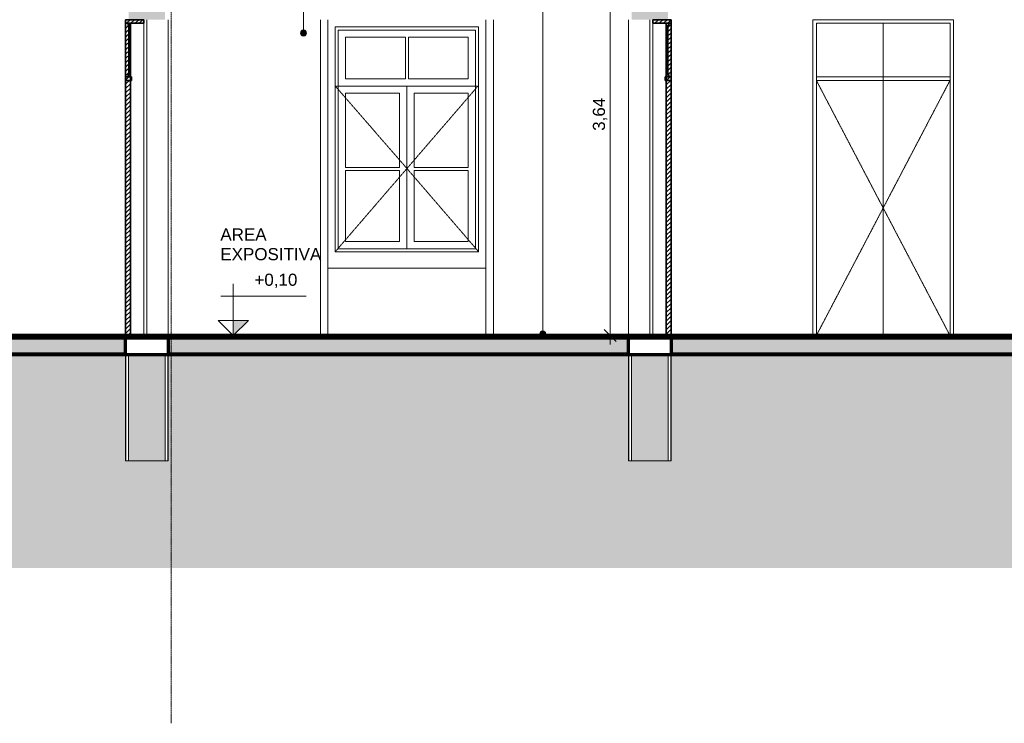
# Model space of a CAD drawing. Header units: millimetres. Extents: x -31894 to 53578, y -2162 to 8674.
# Tile 4 of 31: x -23053 to -14949, y -2162 to 3630. Entities that reach past the tile are written whole.
import ezdxf

# ---------------------------------------------------------------- set-up
doc = ezdxf.new("R2010")
doc.units = ezdxf.units.MM
doc.linetypes.add('_Tracejado pequeno', pattern=[2.25, 1.5, -0.75])
doc.linetypes.add('_Traço - ponto', pattern=[16, 12, -2, 0, -2])
for name, color, linetype, lineweight in [('A-ANNO-DIMS', 211, 'Continuous', 9), ('A-ANNO-DIMS-50', 211, 'Continuous', 9), ('A-DOOR', 31, 'Continuous', 18), ('A-DOOR-HDLN', 31, '_Tracejado pequeno', 18), ('A-FLOR', 192, 'Continuous', 18), ('A-FLOR-PATT', 8, 'Continuous', 25), ('A-GLAZ', 151, 'Continuous', 18), ('A-GLAZ-HDLN', 1, '_Tracejado pequeno', 18), ('A-WALL', 113, 'Continuous', 18), ('A-WALL-PATT', 111, 'Continuous', 70), ('G-ANNO-DIMS', 111, 'Continuous', 9), ('G-ANNO-TEXT', 231, 'Continuous', 9), ('S-GRID', 1, 'Continuous', 9)]:
    doc.layers.add(name, color=color, linetype=linetype, lineweight=lineweight)
doc.styles.add('Arial_3', font='arial.ttf', dxfattribs={"height": 100})
doc.dimstyles.new('Diagonal_-_2_0mm_Arial', dxfattribs={"dimscale": 304.8, "dimtxt": 102.02594, "dimasz": 0.328084, "dimexe": 0.246063, "dimexo": 0.0625, "dimgap": 0.024606, "dimtad": 1, "dimlfac": 0.001, "dimrnd": 0.01, "dimzin": 0, "dimdsep": 46, "dimtxsty": 'Arial_3', "dimblk1": 'OBLIQUE', "dimblk2": 'OBLIQUE', "dimsah": 1, "dimcen": 0.09, "dimdle": 0.246063, "dimadec": 0, "dimazin": 0, "dimtfac": 1, "dimtdec": 4, "dimtix": 1, "dimtmove": 0, "dimatfit": 3, "dimfxl": 0.492126, "dimfxlon": 1, "dimtvp": 1, "dimtolj": 1, "dimtzin": 0, "dimarcsym": 2})
pattern_1 = [(45, (-13711.87, 3294.04), (-17.67767, 17.67767), [])]

# ---------------------------------------------------------------- blocks, each defined once
blk = doc.blocks.new('porta dupla - P02 - 1_28 x 2_60 m-4336727-CORTE A - MANTER _ CONSTRUIR')
at = {"layer": 'A-DOOR'}
h = blk.add_hatch(dxfattribs=at)
h.set_pattern_fill('FP_1', color=256, style=0, pattern_type=2)
h.set_pattern_definition(pattern_1)
h.paths.add_polyline_path([(-17691.1, 3600), (-17691.1, 3630), (-17841.1, 3630), (-17841.1, 3600)], flags=0)
h = blk.add_hatch(dxfattribs=at)
h.set_pattern_fill('FP_1', color=256, style=0, pattern_type=2)
h.set_pattern_definition(pattern_1)
h.paths.add_polyline_path([(-17691.1, 1030), (-17691.1, 3600), (-17731.1, 3600), (-17731.1, 1030)], flags=0)
h = blk.add_hatch(dxfattribs=at)
h.set_pattern_fill('FP_1', color=256, style=0, pattern_type=2)
h.set_pattern_definition(pattern_1)
h.paths.add_polyline_path([(-17731.1, 3160), (-17711.1, 3160), (-17711.1, 3180), (-17731.1, 3180)], flags=0)
h.paths.add_polyline_path([(-17711.1, 3580), (-17711.1, 3600), (-17731.1, 3600), (-17731.1, 3580)], flags=0)
h = blk.add_hatch(dxfattribs=at)
h.set_pattern_fill('FP_1', color=256, style=0, pattern_type=2)
h.set_pattern_definition(pattern_1)
h.paths.add_polyline_path([(-17691.1, 3130), (-17691.1, 3160), (-17741.1, 3160), (-17741.1, 3130)], flags=0)
at = {"layer": 'A-DOOR', "lineweight": 35}
for p, q in [((-17691.1, 3630), (-17841.1, 3630)), ((-17841.1, 3630), (-17841.1, 3600)), ((-17841.1, 3600), (-17691.1, 3600)), ((-17691.1, 3600), (-17731.1, 3600)), ((-17731.1, 3600), (-17731.1, 1030)), ((-17711.1, 3600), (-17731.1, 3600)), ((-17731.1, 3600), (-17731.1, 3580)), ((-17731.1, 3580), (-17711.1, 3580)), ((-17717.1, 3580), (-17725.1, 3580)), ((-17725.1, 3580), (-17725.1, 3180)), ((-17717.1, 3180), (-17717.1, 3580)), ((-17711.1, 3580), (-17711.1, 3600)), ((-17691.1, 3600), (-17691.1, 3630)), ((-17691.1, 1030), (-17691.1, 3600)), ((-17711.1, 3180), (-17731.1, 3180)), ((-17731.1, 3180), (-17731.1, 3160)), ((-17725.1, 3180), (-17717.1, 3180)), ((-17711.1, 3160), (-17711.1, 3180)), ((-17741.1, 3160), (-17741.1, 3130)), ((-17691.1, 3160), (-17741.1, 3160)), ((-17741.1, 3130), (-17691.1, 3130)), ((-17731.1, 3160), (-17711.1, 3160)), ((-17691.1, 3130), (-17691.1, 3160)), ((-17731.1, 1030), (-17691.1, 1030))]:
    blk.add_line(p, q, dxfattribs=at)
at = {"layer": 'A-DOOR'}
blk.add_line((-17841.1, 1030), (-17841.1, 3600), dxfattribs=at)
blk = doc.blocks.new('porta dupla - P01 - 1_28 x 2_60 m-V1-CORTE A - MANTER _ CONSTRUIR')
at = {"layer": 'A-DOOR'}
h = blk.add_hatch(dxfattribs=at)
h.set_pattern_fill('FP_1', color=256, style=0, pattern_type=2)
h.set_pattern_definition(pattern_1)
h.paths.add_polyline_path([(-22031.1, 3600), (-22031.1, 3630), (-22181.1, 3630), (-22181.1, 3600)], flags=0)
h = blk.add_hatch(dxfattribs=at)
h.set_pattern_fill('FP_1', color=256, style=0, pattern_type=2)
h.set_pattern_definition(pattern_1)
h.paths.add_polyline_path([(-22141.1, 1030), (-22141.1, 3600), (-22181.1, 3600), (-22181.1, 1030)], flags=0)
h = blk.add_hatch(dxfattribs=at)
h.set_pattern_fill('FP_1', color=256, style=0, pattern_type=2)
h.set_pattern_definition(pattern_1)
h.paths.add_polyline_path([(-22161.1, 3160), (-22141.1, 3160), (-22141.1, 3180), (-22161.1, 3180)], flags=0)
h.paths.add_polyline_path([(-22161.1, 3580), (-22141.1, 3580), (-22141.1, 3600), (-22161.1, 3600)], flags=0)
h = blk.add_hatch(dxfattribs=at)
h.set_pattern_fill('FP_1', color=256, style=0, pattern_type=2)
h.set_pattern_definition(pattern_1)
h.paths.add_polyline_path([(-22131.1, 3130), (-22131.1, 3160), (-22181.1, 3160), (-22181.1, 3130)], flags=0)
at = {"layer": 'A-DOOR', "lineweight": 35}
for p, q in [((-22181.1, 3630), (-22181.1, 3600)), ((-22031.1, 3630), (-22181.1, 3630)), ((-22181.1, 3600), (-22031.1, 3600)), ((-22141.1, 3600), (-22181.1, 3600)), ((-22181.1, 3600), (-22181.1, 1030)), ((-22161.1, 3600), (-22161.1, 3580)), ((-22141.1, 3600), (-22161.1, 3600)), ((-22161.1, 3580), (-22141.1, 3580)), ((-22155.1, 3580), (-22155.1, 3180)), ((-22147.1, 3580), (-22155.1, 3580)), ((-22147.1, 3180), (-22147.1, 3580)), ((-22141.1, 1030), (-22141.1, 3600)), ((-22141.1, 3580), (-22141.1, 3600)), ((-22031.1, 3600), (-22031.1, 3630)), ((-22161.1, 3180), (-22161.1, 3160)), ((-22141.1, 3180), (-22161.1, 3180)), ((-22155.1, 3180), (-22147.1, 3180)), ((-22141.1, 3160), (-22141.1, 3180)), ((-22131.1, 3160), (-22181.1, 3160)), ((-22181.1, 3160), (-22181.1, 3130)), ((-22181.1, 3130), (-22131.1, 3130)), ((-22161.1, 3160), (-22141.1, 3160)), ((-22131.1, 3130), (-22131.1, 3160)), ((-22181.1, 1030), (-22141.1, 1030))]:
    blk.add_line(p, q, dxfattribs=at)
at = {"layer": 'A-DOOR'}
blk.add_line((-22031.1, 3600), (-22031.1, 1030), dxfattribs=at)
blk = doc.blocks.new('porta dupla - P05 - 1_16 x 2_60 m-4336724-CORTE A - MANTER _ CONSTRUIR')
at = {"layer": 'A-DOOR'}
for p, q in [((-16526.1, 3630), (-16526.1, 1030)), ((-15366.1, 3630), (-16526.1, 3630)), ((-16496.1, 1030), (-16496.1, 3600)), ((-16496.1, 3600), (-15396.1, 3600)), ((-16496.1, 3600), (-15946.1, 3600)), ((-16496.1, 3600), (-16496.1, 1030)), ((-15946.1, 1030), (-15946.1, 3600)), ((-15946.1, 3600), (-15396.1, 3600)), ((-15946.1, 1030), (-15946.1, 3600)), ((-15396.1, 3600), (-15396.1, 1030)), ((-15396.1, 3600), (-15396.1, 1030)), ((-15366.1, 1030), (-15366.1, 3630)), ((-15396.1, 3160), (-16496.1, 3160)), ((-16496.1, 3160), (-16496.1, 3130)), ((-16496.1, 3130), (-15396.1, 3130)), ((-15396.1, 3130), (-15396.1, 3160))]:
    blk.add_line(p, q, dxfattribs=at)
at = {"layer": 'A-DOOR-HDLN'}
for p, q in [((-15396.1, 3130), (-16496.1, 3130)), ((-16496.1, 3130), (-15946.1, 2080)), ((-15396.1, 3130), (-15946.1, 2080)), ((-15946.1, 2080), (-16496.1, 1030)), ((-15946.1, 2080), (-15396.1, 1030))]:
    blk.add_line(p, q, dxfattribs=at)
blk = doc.blocks.new('Window_CV - Window_CV - 1 divisão-4329170-CORTE A - MANTER _ CONSTRUIR')
at = {"layer": 'A-GLAZ'}
for p, q in [((-20455.5, 3570), (-19275.5, 3570)), ((-20455.5, 1720), (-20455.5, 3570)), ((-19275.5, 3570), (-20455.5, 3570)), ((-20455.5, 3570), (-20455.5, 1720)), ((-19275.5, 3570), (-19275.5, 1720)), ((-19275.5, 1720), (-19275.5, 3570)), ((-20430.5, 3545), (-19300.5, 3545)), ((-20430.5, 1745), (-20430.5, 3545)), ((-20370.5, 3144), (-20370.5, 3485)), ((-20370.5, 3485), (-19878, 3485)), ((-19878, 3485), (-19878, 3144)), ((-19853, 3485), (-19360.5, 3485)), ((-19853, 3144), (-19853, 3485)), ((-19360.5, 3485), (-19360.5, 3144)), ((-19300.5, 3545), (-19300.5, 1745)), ((-20430.5, 3084), (-19300.5, 3084)), ((-19865.5, 3084), (-20430.5, 3084)), ((-19878, 3144), (-20370.5, 3144)), ((-19300.5, 3084), (-19865.5, 3084)), ((-19865.5, 3084), (-19865.5, 1745)), ((-19865.5, 1745), (-19865.5, 3084)), ((-19360.5, 3144), (-19853, 3144)), ((-20370.5, 2414.5), (-20370.5, 3024)), ((-20370.5, 3024), (-19925.5, 3024)), ((-19925.5, 3024), (-19925.5, 2414.5)), ((-19805.5, 2414.5), (-19805.5, 3024)), ((-19805.5, 3024), (-19360.5, 3024)), ((-19360.5, 3024), (-19360.5, 2414.5)), ((-19925.5, 2414.5), (-20370.5, 2414.5)), ((-20370.5, 1805), (-20370.5, 2389.5)), ((-20370.5, 2389.5), (-19925.5, 2389.5)), ((-19925.5, 2389.5), (-19925.5, 1805)), ((-19360.5, 2414.5), (-19805.5, 2414.5)), ((-19805.5, 2389.5), (-19360.5, 2389.5)), ((-19805.5, 1805), (-19805.5, 2389.5)), ((-19360.5, 2389.5), (-19360.5, 1805)), ((-19925.5, 1805), (-20370.5, 1805)), ((-19360.5, 1805), (-19805.5, 1805)), ((-19275.5, 1720), (-20455.5, 1720)), ((-20455.5, 1720), (-19275.5, 1720)), ((-19300.5, 1745), (-20430.5, 1745))]:
    blk.add_line(p, q, dxfattribs=at)
at = {"layer": 'A-GLAZ-HDLN'}
for p, q in [((-20455.5, 3084), (-19280.7, 3084)), ((-20455.5, 3084), (-19865.5, 2405)), ((-19865.5, 2405), (-19280.7, 3084)), ((-19865.5, 2405), (-20455.5, 1720)), ((-19275.5, 1720), (-19865.5, 2405))]:
    blk.add_line(p, q, dxfattribs=at)
blk = doc.blocks.new('Spot Elevations - Spot elevation - Corte-10531-CORTE A - MANTER _ CONSTRUIR')
at = {"layer": 'G-ANNO-DIMS'}
blk.add_hatch(color=256, dxfattribs=at).paths.add_polyline_path([(-9619, 1155), (-9744, 1030), (-9744, 1155)], flags=0)
for p, q in [((-9744, 1155), (-9744, 1455)), ((-9145.2, 1355), (-9845.2, 1355)), ((-9869, 1155), (-9619, 1155)), ((-9744, 1030), (-9869, 1155)), ((-9869, 1155), (-9619, 1155)), ((-9619, 1155), (-9744, 1030)), ((-9744, 1030), (-9744, 1155)), ((-9744, 1155), (-9744, 1030))]:
    blk.add_line(p, q, dxfattribs=at)
blk = doc.blocks.new('DIMBLOCK2-CORTE A - MANTER _ CONSTRUIR')
at = {"layer": 'A-ANNO-DIMS-50', "lineweight": 18}
for p, q in [((-18193.6, 4671.9), (-18243.6, 4721.9)), ((-18193.6, 4671.9), (-18143.6, 4621.9)), ((-18193.6, 1030), (-18243.6, 1080)), ((-18193.6, 1030), (-18143.6, 980))]:
    blk.add_line(p, q, dxfattribs=at)
at = {"layer": 'A-ANNO-DIMS-50'}
for p, q in [((-18193.6, 4746.9), (-18193.6, 955)), ((-18043.6, 4671.9), (-18268.6, 4671.9)), ((-18193.6, 4671.9), (-18043.6, 4671.9)), ((-18043.6, 1030), (-18268.6, 1030)), ((-18193.6, 1030), (-18043.6, 1030))]:
    blk.add_line(p, q, dxfattribs=at)
at = {"layer": 'A-ANNO-DIMS-50', "color": 0, "insert": (-18335.6, 2715.3), "char_height": 100, "width": 325.653, "attachment_point": 1, "rotation": 90, "line_spacing_factor": 0.941778, "style": 'Arial_3'}
blk.add_mtext('3,64', dxfattribs=at)
blk = doc.blocks.new('_Oblique')
at = {"color": 0, "linetype": 'ByBlock', "lineweight": -2}
blk.add_line((-0.5, -0.5), (0.5, 0.5), dxfattribs=at)

msp = doc.modelspace()

# ---------------------------------------------------------------- hatches: boundary and pattern name
at = {"layer": 'A-FLOR-PATT', "lineweight": 18}
h = msp.add_hatch(color=171, dxfattribs=at)
h.paths.add_polyline_path([(-13297.158, 880), (-10621.115, 880), (-10621.115, 1010), (-17691.115, 1010), (-17691.115, 880), (-15621.722, 880)], flags=0)
h.paths.add_polyline_path([(-6771.115, 880), (-6771.115, 1010), (-10271.115, 1010), (-10271.115, 880), (-6904.607, 880)], flags=0)
h.paths.add_polyline_path([(-29569.105, 880), (-27631.115, 880), (-27631.115, 1010), (-29821.115, 1010), (-29821.115, 880)], flags=0)
h.paths.add_polyline_path([(-27281.115, 880), (-22181.115, 880), (-22181.115, 1010), (-27281.115, 1010)], flags=0)
h.paths.add_polyline_path([(-21831.115, 880), (-18041.115, 880), (-18041.115, 1010), (-21831.115, 1010)], flags=0)
msp.add_hatch(color=171, dxfattribs=at).paths.add_polyline_path([(-6904.607, 1010), (-6771.115, 1010), (-6771.115, 1030), (-27631.115, 1030), (-27631.115, 1010), (-7485.748, 1010)], flags=0)
h = msp.add_hatch(dxfattribs=at)
h.set_pattern_fill('FP_3', color=256, style=0, pattern_type=2)
h.set_pattern_definition([(0, (-13711.87, 3294.04), (317.5, 317.5), [317.5, -317.5]), (0, (-13711.87, 3413.1), (317.5, 317.5), [317.5, -317.5]), (0, (-13711.87, 3532.16), (317.5, 317.5), [317.5, -317.5]), (90, (-13672.18, 3571.85), (-317.5, 317.5), [317.5, -317.5]), (90, (-13553.12, 3571.85), (-317.5, 317.5), [317.5, -317.5]), (90, (-13434.06, 3571.85), (-317.5, 317.5), [317.5, -317.5])])
h.paths.add_polyline_path([(-29965.917, -882.278), (3348.885, -882.278), (3348.885, -140), (2998.885, -140), (2998.885, 870), (-1501.115, 870), (-1501.115, 0), (-1701.115, 0), (-1701.115, 870), (-6421.115, 870), (-6421.115, 0), (-6771.115, 0), (-6771.115, 870), (-10271.115, 870), (-10271.115, 0), (-10621.115, 0), (-10621.115, 870), (-17691.115, 870), (-17691.115, 0), (-18041.115, 0), (-18041.115, 870), (-21831.115, 870), (-21831.115, 0), (-22181.115, 0), (-22181.115, 870), (-27281.115, 870), (-27281.115, 0), (-27631.115, 0), (-27631.115, 870), (-29821.115, 870), (-29821.115, -500), (-30071.115, -500), (-30071.115, -882.278), (-29966.969, -882.278)], flags=0)
at = {"layer": 'A-WALL-PATT'}
h = msp.add_hatch(color=256, dxfattribs=at)
h.paths.add_polyline_path([(-21856.115, 0), (-21856.115, 870), (-22156.115, 870), (-22156.115, 0)], flags=0)
h.paths.add_polyline_path([(-22156.115, 3630), (-21856.115, 3630), (-21856.115, 5048.7), (-22156.115, 5048.7), (-22156.115, 4624.264)], flags=0)
h = msp.add_hatch(color=256, dxfattribs=at)
h.paths.add_polyline_path([(-17946.286, 0), (-17716.115, 0), (-17716.115, 870), (-18016.115, 870), (-18016.115, 0)], flags=0)
h.paths.add_polyline_path([(-17716.115, 3630), (-17716.115, 5048.7), (-18016.115, 5048.7), (-18016.115, 3630), (-17946.286, 3630)], flags=0)
at = {"layer": 'G-ANNO-TEXT'}
h = msp.add_hatch(color=250, dxfattribs=at)
edge = h.paths.add_edge_path(flags=0)
edge.add_arc((-20716.749, 3520.069), 25, 0, 360)
h = msp.add_hatch(color=250, dxfattribs=at)
edge = h.paths.add_edge_path(flags=0)
edge.add_arc((-18747.342, 1044.07), 25, 0, 360)

# ---------------------------------------------------------------- linework, layer by layer
at = {"layer": 'A-FLOR', "color": 7, "lineweight": 70}
for p, q in [((-6746.115, 1030), (-29821.115, 1030)), ((-29821.115, 1010), (-10271.115, 1010)), ((-22181.115, 880), (-22181.115, 1010)), ((-21831.115, 1010), (-21831.115, 880)), ((-18041.115, 880), (-18041.115, 1010)), ((-17691.115, 1010), (-17691.115, 880)), ((-27281.115, 880), (-22181.115, 880)), ((-21831.115, 880), (-18041.115, 880)), ((-17691.115, 880), (-10621.115, 880))]:
    msp.add_line(p, q, dxfattribs=at)
at = {"layer": 'A-FLOR', "lineweight": 70}
for p, q in [((-22181.115, 870), (-27281.115, 870)), ((-18041.115, 870), (-21831.115, 870)), ((-10621.115, 870), (-17691.115, 870))]:
    msp.add_line(p, q, dxfattribs=at)
at = {"layer": 'A-WALL'}
for p, q in [((-22006.115, 3630), (-22006.115, 1030)), ((-21831.115, 3630), (-21831.115, 1030)), ((-20576.745, 1030), (-20576.745, 3630)), ((-20515.495, 3630), (-20515.495, 1030)), ((-19215.495, 1030), (-19215.495, 3630)), ((-19154.245, 3630), (-19154.245, 1030)), ((-18041.115, 1030), (-18041.115, 3630)), ((-17866.115, 3630), (-17866.115, 1030)), ((-16526.115, 1030), (-16526.115, 3630)), ((-15366.115, 3630), (-15366.115, 1030)), ((-20515.495, 1584), (-19215.495, 1584)), ((-22181.115, 870), (-22181.115, 0)), ((-22178.615, 870), (-22178.615, 0)), ((-22156.115, 870), (-22156.115, 0)), ((-21856.115, 870), (-21856.115, 0)), ((-21833.615, 870), (-21833.615, 0)), ((-21831.115, 0), (-21831.115, 870)), ((-18041.115, 870), (-18041.115, 0)), ((-18038.615, 870), (-18038.615, 0)), ((-18016.115, 870), (-18016.115, 0)), ((-17716.115, 870), (-17716.115, 0)), ((-17693.615, 870), (-17693.615, 0)), ((-17691.115, 0), (-17691.115, 870)), ((-22181.115, 0), (-21831.115, 0)), ((-18041.115, 0), (-17691.115, 0))]:
    msp.add_line(p, q, dxfattribs=at)
at = {"layer": 'A-WALL', "lineweight": 70}
for p, q in [((-21831.115, 870), (-22181.115, 870)), ((-17691.115, 870), (-18041.115, 870))]:
    msp.add_line(p, q, dxfattribs=at)
at = {"layer": 'G-ANNO-TEXT', "color": 250}
for p, q in [((-20716.749, 3520.069), (-20716.749, 8405.128)), ((-18747.342, 1044.07), (-18747.342, 7600.451))]:
    msp.add_line(p, q, dxfattribs=at)
for centre in [(-20716.749, 3520.069), (-18747.342, 1044.07)]:
    msp.add_circle(centre, 25, dxfattribs=at)
at = {"layer": 'S-GRID', "linetype": '_Traço - ponto'}
msp.add_line((-21806.115, -2161.986), (-21806.115, 8028.481), dxfattribs=at)

# ---------------------------------------------------------------- block references
at = {"layer": 'A-DOOR'}
for name in ['porta dupla - P01 - 1_28 x 2_60 m-V1-CORTE A - MANTER _ CONSTRUIR', 'porta dupla - P02 - 1_28 x 2_60 m-4336727-CORTE A - MANTER _ CONSTRUIR', 'porta dupla - P05 - 1_16 x 2_60 m-4336724-CORTE A - MANTER _ CONSTRUIR']:
    msp.add_blockref(name, (0, 0), dxfattribs=at)
at = {"layer": 'A-GLAZ'}
msp.add_blockref('Window_CV - Window_CV - 1 divisão-4329170-CORTE A - MANTER _ CONSTRUIR', (0, 0), dxfattribs=at)
at = {"layer": 'G-ANNO-DIMS'}
msp.add_blockref('Spot Elevations - Spot elevation - Corte-10531-CORTE A - MANTER _ CONSTRUIR', (-11550.706, 0), dxfattribs=at)

# ---------------------------------------------------------------- texts
at = {"layer": 'G-ANNO-DIMS', "insert": (-21120.685, 1539.532), "char_height": 100, "width": 422.3698, "attachment_point": 1, "line_spacing_factor": 0.941778, "style": 'Arial_3'}
msp.add_mtext('+0,10', dxfattribs=at)
at = {"layer": 'G-ANNO-TEXT', "color": 7, "char_height": 100, "attachment_point": 1, "style": 'Arial_3'}
for s, insert, width in [('AREA ', (-21401.113, 1911.991), 521.09687), ('EXPOSITIVA', (-21401.113, 1749.934), 1030.16844)]:
    msp.add_mtext(s, dxfattribs=dict(at, insert=insert, width=width))

# ---------------------------------------------------------------- dimensions: what is measured, and where the dimension line sits
at = {"layer": 'A-ANNO-DIMS'}
dim = msp.add_linear_dim(base=(-18193.571, 1030), p1=(-18043.571, 4671.934), p2=(-18043.571, 1030), angle=90, dimstyle='Diagonal_-_2_0mm_Arial', override={"dimpost": '<>', "dimfxl": 3641.933839}, dxfattribs=at)
dim.commit()
dim.dimension.update_dxf_attribs({"geometry": 'DIMBLOCK2-CORTE A - MANTER _ CONSTRUIR', "text_midpoint": (-18252.162, 2850.967)})

doc.saveas('drawing.dxf')
